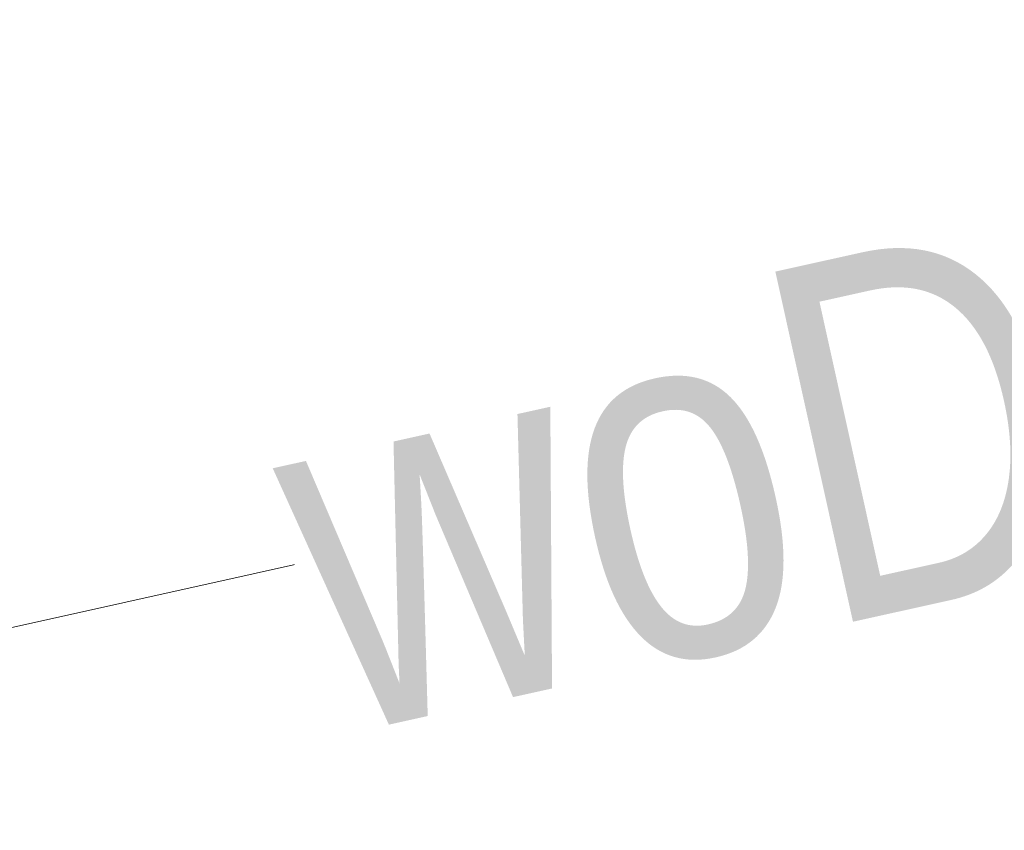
# Model space of a CAD drawing. Header units: metres. Extents: x 5504996 to 5514259, y 5943254 to 5951281.
# Tile 117 of 256: x 5509441.04 to 5509443.1, y 5947780.19 to 5947781.88. Entities that reach past the tile are written whole.
import ezdxf

# ---------------------------------------------------------------- set-up
doc = ezdxf.new("R2010")
doc.units = ezdxf.units.M
doc.layers.add('GES_PrzewodWodociagowy', color=5, linetype='CONTINUOUS', lineweight=18, true_color=0x0000ff)
doc.styles.get("Standard").update_dxf_attribs({"font": 'simplex.shx'})

msp = doc.modelspace()

# ---------------------------------------------------------------- linework, layer by layer
at = {"layer": 'GES_PrzewodWodociagowy', "color": 5, "linetype": 'Continuous', "lineweight": 18, "true_color": 0x0000ff, "flags": 128}
msp.add_lwpolyline([(5509138.36, 5947720.9), (5509174.01, 5947728.6), (5509231.6, 5947739.97), (5509256.3, 5947745.47), (5509274.52, 5947748.64), (5509301.26, 5947753.7), (5509321.85, 5947757.61), (5509334.19, 5947759.96), (5509357.04, 5947764.31), (5509377.95, 5947768.22), (5509384.39, 5947769.23), (5509396.23, 5947771.61), (5509414.22, 5947775.23), (5509437.05, 5947779.73), (5509466.55, 5947786.29), (5509482.96, 5947789.04), (5509501.32, 5947793.06)], dxfattribs=at)

# ---------------------------------------------------------------- next in the draw order: texts
at = {"layer": 'GES_PrzewodWodociagowy', "color": 5, "true_color": 0x0000ff, "insert": (5509443.08, 5947781.07), "char_height": 0.75, "attachment_point": 5, "rotation": 12.5, "line_spacing_factor": 0.9, "bg_fill": 3, "box_fill_scale": 1, "bg_fill_color": 0, "bg_fill_transparency": 0}
msp.add_mtext('\\W0.7818x;\\fArial|b0|i0;woD160', dxfattribs=at)

doc.saveas('drawing.dxf')
